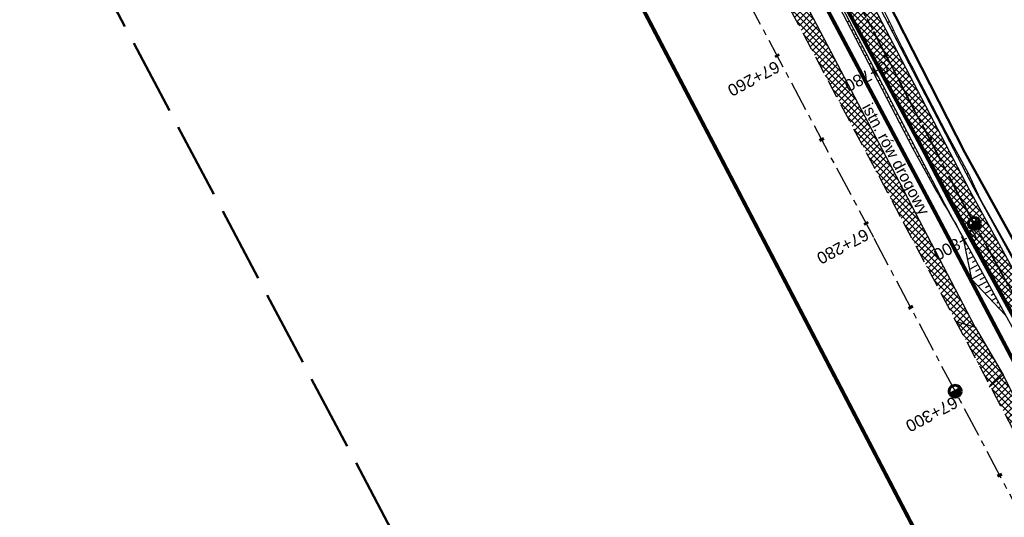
# Model space of a CAD drawing. Header units: metres. Extents: x 7529615 to 7533751, y 5721195 to 5727898.
# Tile 81 of 138: x 7529990 to 7530094, y 5727059 to 5727112. Entities that reach past the tile are written whole.
import ezdxf

# ---------------------------------------------------------------- set-up
doc = ezdxf.new("R2010")
doc.units = ezdxf.units.M
for name, pattern in [('CENTER', [50.8, 31.75, -6.35, 6.35, -6.35]), ('CENTER2', [28.575, 19.05, -3.175, 3.175, -3.175]), ('HIDDEN', [9.525, 6.35, -3.175]), ('L_0_09', [2.5, 2, -0.5])]:
    doc.linetypes.add(name, pattern=pattern)
for name, color, linetype in [('C-DROGI-SYTUACJA-ETYKIETY', 7, 'Continuous'), ('D-hatch-pobocza', 131, 'Continuous'), ('D-hatch-zjazdy-kruszywo', 111, 'Continuous'), ('D-pobocza', 60, 'Continuous'), ('D-rowy', 160, 'Continuous'), ('D-skarpa', 2, 'Continuous'), ('D-skarpa-kreskowanie', 2, 'Continuous')]:
    doc.layers.add(name, color=color, linetype=linetype)
for name, color, linetype, lineweight, true_color in [('D-hatch-ciag-pieszo-rowerowy', 7, 'Continuous', 13, 0xff9f80), ('D-linia-podzialowa-ZRID', 7, 'Continuous', 50, 0x40ff00), ('zakres-mdcp', 7, 'L_0_09', 50, 0xff05ff)]:
    doc.layers.add(name, color=color, linetype=linetype, lineweight=lineweight, true_color=true_color)
for name, color, linetype, lineweight in [('D-krawędzie', 3, 'Continuous', 30), ('D-obrzeża', 2, 'Continuous', 30), ('D-opisy', 2, 'Continuous', 30), ('D-oś', 2, 'CENTER', 30), ('D-pas-drogowy', 7, 'HIDDEN', 50), ('D-zjazdy', 202, 'Continuous', 30)]:
    doc.layers.add(name, color=color, linetype=linetype, lineweight=lineweight)
doc.layers.add('poprzeczki', color=7, linetype='Continuous', true_color=0x0000c7)
doc.styles.get("Standard").update_dxf_attribs({"font": 'arial.ttf'})
pattern_1 = [(45, (0, 0), (-0.33675960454, 0.33675960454), []), (135, (0, 0), (-0.33675960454, -0.33675960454), [])]

# ---------------------------------------------------------------- blocks, each defined once
blk = doc.blocks.new('kilometraz')
at = {"linetype": 'ByBlock', "lineweight": -2}
blk.add_hatch(color=0, dxfattribs=at).paths.add_polyline_path([(0, -0.28125, 0.41421356), (0.28125, 0, 0.41421356), (0, 0.28125)])
at = {"color": 0, "linetype": 'ByBlock', "lineweight": -2}
blk.add_line((0, 0.28125), (0, -0.28125), dxfattribs=at)
blk.add_circle((0, 0), 0.28125, dxfattribs=at)
blk = doc.blocks.new('AeccTickLine')
at = {"color": 0, "linetype": 'ByBlock', "lineweight": -2}
blk.add_line((0, 1), (0, -1), dxfattribs=at)

msp = doc.modelspace()

# ---------------------------------------------------------------- hatches: boundary and pattern name
at = {"layer": 'D-hatch-ciag-pieszo-rowerowy'}
h = msp.add_hatch(dxfattribs=at)
h.set_pattern_fill('ANSI37', color=256, scale=0.15, style=0)
h.set_pattern_definition(pattern_1)
h.paths.add_polyline_path([(7530087.679, 5727092.356), (7530089.826, 5727093.645), (7530088.918, 5727095.394), (7530067.691, 5727136.19), (7530050.056, 5727169.469), (7530031.716, 5727204.157), (7530016.024, 5727233.702), (7529998.202, 5727267.634), (7529996.2, 5727266.069), (7530013.813, 5727232.534), (7530029.507, 5727202.986), (7530047.847, 5727168.299), (7530065.478, 5727135.027), (7530086.699, 5727094.242)])
h = msp.add_hatch(dxfattribs=at)
h.set_pattern_fill('ANSI37', color=256, scale=0.15, style=0)
h.set_pattern_definition(pattern_1)
h.paths.add_polyline_path([(7530088.753, 5727093), (7530087.68, 5727092.356), (7530094.84, 5727079.303), (7530096.38, 5727079.094)])
h.paths.add_polyline_path([(7530089.894, 5727093.518), (7530089.828, 5727093.646), (7530088.754, 5727093.001), (7530088.792, 5727092.929), (7530096.38, 5727079.094), (7530097.92, 5727078.885)])
h.paths.add_polyline_path([(7530098.188, 5727075.799), (7530096.657, 5727075.989), (7530118.344, 5727036.45), (7530121.363, 5727030.852), (7530122.461, 5727031.45), (7530119.442, 5727037.047)])
h.paths.add_polyline_path([(7530099.718, 5727075.608), (7530098.188, 5727075.799), (7530119.442, 5727037.047), (7530122.461, 5727031.45), (7530123.559, 5727032.047), (7530120.54, 5727037.644)])
at = {"layer": 'D-hatch-pobocza'}
h = msp.add_hatch(dxfattribs=at)
h.set_pattern_fill('ANSI37', color=256, scale=0.15, style=0)
h.set_pattern_definition(pattern_1)
h.paths.add_polyline_path([(7530033.2, 5727187.89), (7530019.74, 5727212.96), (7530009.31, 5727233.03), (7529993.271, 5727263.708), (7529991.738, 5727262.452), (7530006.702, 5727234.141), (7530044.198, 5727163.133), (7530082.89, 5727090.2), (7530088.411, 5727079.773), (7530090.482, 5727079.128), (7530082.53, 5727094.32), (7530071.3, 5727115.82), (7530059.02, 5727138.69), (7530045.92, 5727163.31)])
h = msp.add_hatch(dxfattribs=at)
h.set_pattern_fill('ANSI37', color=256, scale=0.15, style=0)
h.set_pattern_definition(pattern_1)
h.paths.add_polyline_path([(7530159.28, 5726948.82), (7530146.43, 5726973.35), (7530133.18, 5726997.96), (7530120.77, 5727021.75), (7530102.37, 5727056.4), (7530093.405, 5727074.093), (7530092.054, 5727072.892), (7530098.687, 5727060.362), (7530131.998, 5726997.21), (7530163.822, 5726937.097), (7530204.081, 5726861.013), (7530207.771, 5726854.047), (7530209.4, 5726853.58), (7530209.844, 5726853.622), (7530193.42, 5726884.56), (7530185.31, 5726899.91), (7530173.06, 5726923.22)])
at = {"layer": 'D-hatch-zjazdy-kruszywo'}
h = msp.add_hatch(dxfattribs=at)
h.set_pattern_fill('ANSI37', color=256, scale=0.15, style=0)
h.set_pattern_definition(pattern_1)
h.paths.add_polyline_path([(7530090.482, 5727079.128), (7530088.411, 5727079.773), (7530092.054, 5727072.892), (7530093.405, 5727074.093)])

# ---------------------------------------------------------------- linework, layer by layer
at = {"layer": 'D-krawędzie', "linetype": 'HIDDEN', "ltscale": 0.3}
msp.add_lwpolyline([(7529971.476, 5727300.786), (7530006.702, 5727234.141), (7530044.198, 5727163.133), (7530082.89, 5727090.2), (7530098.687, 5727060.362), (7530131.998, 5726997.21), (7530163.822, 5726937.097), (7530204.081, 5726861.013), (7530247.82, 5726778.438)], dxfattribs=at)
at = {"layer": 'D-linia-podzialowa-ZRID', "color": 12, "ltscale": 15, "true_color": 0xc70000}
msp.add_lwpolyline([(7529996.497, 5727273.662), (7530017.541, 5727234.203), (7530033.054, 5727204.864), (7530051.623, 5727170.223), (7530069.277, 5727137.016), (7530089.385, 5727097.534), (7530109.713, 5727060.747), (7530136.77, 5727011.64), (7530162.447, 5726962.744), (7530187.674, 5726916.992), (7530207.821, 5726879.335), (7530230.626, 5726834.519)], dxfattribs=at)
at = {"layer": 'D-obrzeża'}
for points in [[(7530255.071, 5726779.69), (7530226.804, 5726832.32), (7530203.558, 5726876.949), (7530182.683, 5726916.746), (7530158.916, 5726960.858), (7530132.878, 5727009.502), (7530118.344, 5727036.45), (7530087.65, 5727092.412), (7530086.699, 5727094.242), (7530065.478, 5727135.027), (7530047.847, 5727168.299), (7530029.507, 5727202.986), (7530013.813, 5727232.534), (7529993.681, 5727270.865)], [(7530097.92, 5727078.885), (7530089.894, 5727093.518), (7530067.691, 5727136.19), (7530050.056, 5727169.469), (7530031.716, 5727204.157), (7530016.024, 5727233.702), (7529998.205, 5727267.629)]]:
    msp.add_lwpolyline(points, dxfattribs=at)
at = {"layer": 'D-oś', "ltscale": 0.1}
msp.add_lwpolyline([(7530244.732, 5726776.79), (7530200.988, 5726859.376), (7530160.728, 5726935.459), (7530128.903, 5726995.575), (7530095.593, 5727058.727), (7530079.798, 5727088.56), (7530041.105, 5727161.496), (7530003.607, 5727232.506), (7529968.381, 5727299.153)], dxfattribs=at)
at = {"layer": 'D-oś', "ltscale": 0.03}
msp.add_lwpolyline([(7529994.785, 5727271.452), (7530014.919, 5727233.118), (7530030.611, 5727203.571), (7530048.952, 5727168.884), (7530066.584, 5727135.609), (7530088.792, 5727092.929), (7530119.442, 5727037.047), (7530133.98, 5727010.094), (7530160.017, 5726961.45), (7530183.787, 5726917.333), (7530204.666, 5726877.528), (7530227.909, 5726832.904), (7530259.102, 5726774.826, 0.063585), (7530264.989, 5726766.578), (7530268.47, 5726762.818, -0.065084), (7530272.969, 5726756.475), (7530281.424, 5726740.504, -0.065084), (7530284.142, 5726733.217), (7530284.891, 5726729.972, 0.0644627), (7530289.362, 5726717.937), (7530322.484, 5726654.998)], format="xyb", dxfattribs=at)
at = {"layer": 'D-oś', "linetype": 'CENTER2', "lineweight": 35, "ltscale": 0.2}
msp.add_lwpolyline([(7529994.785, 5727271.452), (7530014.919, 5727233.118), (7530030.611, 5727203.571), (7530048.952, 5727168.884), (7530066.584, 5727135.609), (7530088.792, 5727092.929), (7530119.442, 5727037.047), (7530133.98, 5727010.094), (7530160.017, 5726961.45), (7530183.787, 5726917.333), (7530204.666, 5726877.528), (7530227.909, 5726832.904)], dxfattribs=at)
at = {"layer": 'D-pas-drogowy', "ltscale": 0.2, "flags": 128}
msp.add_lwpolyline([(7531633.019, 5724182.834, 0.4, 0.4, 0), (7531617.559, 5724211.608, 0.4, 0.4, 0), (7531566.784, 5724302.736, 0.4, 0.4, 0), (7531538.419, 5724356.47, 0.4, 0.4, 0), (7531526.32, 5724379.39, 0.4, 0.4, 0), (7531516.102, 5724393.607, 0.4, 0.4, 0.0014851), (7531513.78, 5724396.838, 0.4, 0.4, 0), (7531501.87, 5724413.41, 0.4, 0.4, 0), (7531474.926, 5724464.508, 0.4, 0.4, 0), (7531446.2, 5724518.992, 0.4, 0.4, 0), (7531424.962, 5724559.262, 0.4, 0.4, 0), (7531398.444, 5724609.566, 0.4, 0.4, 0), (7531379.647, 5724645.216, 0.4, 0.4, 0), (7531365.23, 5724672.56, 0.4, 0.4, 0), (7531341.306, 5724717.915, 0.4, 0.4, 0), (7531312.9, 5724771.789, 0.4, 0.4, 0), (7531292.591, 5724810.307, 0.4, 0.4, 0), (7531259.392, 5724873.271, 0.4, 0.4, 0), (7531233.74, 5724921.923, 0.4, 0.4, 0), (7531203.073, 5724980.092, 0.4, 0.4, 0), (7531173.471, 5725036.225, 0.4, 0.4, 0), (7531168.27, 5725046.09, 0.4, 0.4, 0), (7531172.29, 5725062.58, 0.4, 0.4, 0), (7531166.31, 5725074.58, 0.4, 0.4, 0), (7531150.32, 5725079.6, 0.4, 0.4, 0), (7531141.5, 5725096.43, 0.4, 0.4, 0), (7531109.312, 5725157.814, 0.4, 0.4, 0), (7531086.641, 5725201.048, 0.4, 0.4, 0), (7531059.198, 5725253.384, 0.4, 0.4, 0), (7531028.207, 5725312.489, 0.4, 0.4, 0), (7530999.105, 5725367.99, 0.4, 0.4, 0), (7530956.248, 5725449.725, 0.4, 0.4, 0), (7530924.398, 5725510.464, 0.4, 0.4, 0), (7530897.51, 5725561.74, 0.4, 0.4, 0), (7530894.46, 5725566.14, 0.4, 0.4, 0), (7530892.16, 5725570.49, 0.4, 0.4, 0), (7530869.363, 5725613.307, 0.4, 0.4, 0), (7530861.694, 5725627.705, 0.4, 0.4, 0), (7530852.74, 5725644.52, 0.4, 0.4, 0), (7530831.51, 5725684.2, 0.4, 0.4, 0), (7530811.13, 5725722.52, 0.4, 0.4, 0), (7530792.348, 5725757.941, 0.4, 0.4, 0), (7530768.03, 5725803.8, 0.4, 0.4, 0), (7530748.769, 5725840.179, 0.4, 0.4, 0), (7530727.7, 5725879.97, 0.4, 0.4, 0), (7530712.098, 5725909.545, 0.4, 0.4, 0), (7530693.644, 5725944.645, 0.4, 0.4, 0), (7530665.702, 5725997.539, 0.4, 0.4, 0), (7530641.76, 5726042.88, 0.4, 0.4, 0), (7530616.5, 5726091.48, 0.4, 0.4, 0), (7530604.628, 5726114.32, 0.4, 0.4, -0.0077628), (7530602.5, 5726118.43, 0.4, 0.4, 0), (7530603.992, 5726123.395, 0.4, 0.4, 0), (7530606.53, 5726131.84, 0.4, 0.4, 0), (7530603.27, 5726136.83, 0.4, 0.4, 0), (7530593.776, 5726151.369, 0.4, 0.4, 0), (7530590.203, 5726156.84, 0.4, 0.4, 0), (7530583.3, 5726167.41, 0.4, 0.4, 0), (7530580.578, 5726170.428, 0.4, 0.4, 0), (7530575.85, 5726175.67, 0.4, 0.4, 0), (7530569.01, 5726186.66, 0.4, 0.4, 0), (7530562.555, 5726199.189, 0.4, 0.4, 0), (7530555.67, 5726211.39, 0.4, 0.4, 0), (7530548.29, 5726224.23, 0.4, 0.4, 0), (7530540.58, 5726237.71, 0.4, 0.4, 0), (7530532.68, 5726252.65, 0.4, 0.4, 0), (7530524.06, 5726269.35, 0.4, 0.4, 0), (7530502.82, 5726309.91, 0.4, 0.4, 0), (7530488.83, 5726336.63, 0.4, 0.4, 0), (7530466.03, 5726380.16, 0.4, 0.4, 0), (7530438.47, 5726432.77, 0.4, 0.4, 0), (7530424.53, 5726459.09, 0.4, 0.4, 0), (7530401.63, 5726502.97, 0.4, 0.4, 0), (7530383.38, 5726538.06, 0.4, 0.4, 0), (7530353.97, 5726593.52, 0.4, 0.4, 0), (7530338.47, 5726622.74, 0.4, 0.4, 0), (7530322.01, 5726653.88, 0.4, 0.4, 0), (7530297.54, 5726700.33, 0.4, 0.4, 0), (7530287.38, 5726719.6, 0.4, 0.4, 0), (7530285.95, 5726722.316, 0.4, 0.4, 0), (7530280.26, 5726733.12, 0.4, 0.4, 0), (7530266.73, 5726758.74, 0.4, 0.4, 0), (7530260.42, 5726770.47, 0.4, 0.4, 0), (7530253.25, 5726783.82, 0.4, 0.4, 0), (7530244.95, 5726799.33, 0.4, 0.4, 0), (7530239.39, 5726808.49, 0.4, 0.4, 0), (7530238.29, 5726807.9, 0.4, 0.4, 0), (7530218.11, 5726850.67, 0.4, 0.4, 0), (7530175.907, 5726928.168, 0.4, 0.4, 0), (7530096.68, 5727076.15, 0.4, 0.4, 0), (7530094.68, 5727079.89, 0.4, 0.4, 0), (7530064.597, 5727135.523, 0.4, 0.4, 0), (7530046.731, 5727168.892, 0.4, 0.4, 0), (7530025.803, 5727208.461, 0.4, 0.4, 0), (7530012.847, 5727232.979, 0.4, 0.4, 0), (7529994.15, 5727268.45, 0.4, 0.4, 0), (7529981.671, 5727291.93, 0.4, 0.4, 0), (7529949.89, 5727351.73, 0.4, 0.4, 0), (7529924.75, 5727399.03, 0.4, 0.4, 0), (7529915.516, 5727417.1, 0.4, 0.4, 0), (7529885.83, 5727475.19, 0.4, 0.4, 0), (7529862.56, 5727519.97, 0.4, 0.4, 0), (7529852.985, 5727538.191, 0.4, 0.4, 0), (7529836.513, 5727569.511, 0.4, 0.4, 0), (7529815.369, 5727609.141, 0.4, 0.4, 0), (7529792.795, 5727651.247, 0.4, 0.4, 0), (7529774.199, 5727685.858, 0.4, 0.4, 0), (7529746.966, 5727736.059, 0.4, 0.4, 0), (7529733.92, 5727757.62, 0.4, 0.4, 0), (7529708.607, 5727806.389, 0.4, 0.4, 0), (7529688.492, 5727796.345, 0.4, 0.4, 0), (7529723.55, 5727729.88, 0.4, 0.4, 0), (7529725.42, 5727730.2, 0.4, 0.4, 0), (7529735.38, 5727711.28, 0.4, 0.4, 0), (7529739.21, 5727707.77, 0.4, 0.4, 0), (7529753.31, 5727681.13, 0.4, 0.4, 0), (7529755.178, 5727682.114, 0.4, 0.4, 0), (7529792.102, 5727611.923, 0.4, 0.4, 0), (7529811.741, 5727574.662, 0.4, 0.4, 0), (7529835.194, 5727530.193, 0.4, 0.4, 0), (7529857.56, 5727487.787, 0.4, 0.4, 0), (7529875.155, 5727454.426, 0.4, 0.4, 0), (7529890.63, 5727425.131, 0.4, 0.4, 0), (7529900.671, 5727406.159, 0.4, 0.4, 0), (7529953.284, 5727306.747, 0.4, 0.4, 0), (7529983.208, 5727250.207, 0.4, 0.4, 0), (7530015.379, 5727189.42, 0.4, 0.4, 0), (7530062.319, 5727099.625, 0.4, 0.4, 0), (7530100.06, 5727027.16, 0.4, 0.4, 0), (7530105.06, 5727018.32, 0.4, 0.4, 0), (7530143.175, 5726945.066, 0.4, 0.4, 0), (7530170.547, 5726892.961, 0.4, 0.4, 0), (7530195.92, 5726850.75, 0.4, 0.4, 0), (7530194.71, 5726849.15, 0.4, 0.4, 0), (7530197.22, 5726845.06, 0.4, 0.4, 0), (7530254.03, 5726738.21, 0.4, 0.4, 0), (7530261.371, 5726724.163, 0.4, 0.4, 0), (7530281.54, 5726685.57, 0.4, 0.4, 0), (7530289.214, 5726671.967, 0.4, 0.4, 0), (7530300.51, 5726651.778, 0.4, 0.4, 0), (7530303.939, 5726645.168, 0.4, 0.4, 0), (7530334.708, 5726583.665, 0.4, 0.4, 0), (7530397.759, 5726458.5, 0.4, 0.4, 0), (7530450.41, 5726357.28, 0.4, 0.4, 0), (7530482.4, 5726303.41, 0.4, 0.4, 0), (7530483.688, 5726301.003, 0.4, 0.4, 0), (7530491.35, 5726283.94, 0.4, 0.4, 0), (7530512.67, 5726243.78, 0.4, 0.4, 0), (7530529.43, 5726209.46, 0.4, 0.4, 0), (7530571.29, 5726130.56, 0.4, 0.4, 0), (7530581.28, 5726107.21, 0.4, 0.4, 0), (7530591.16, 5726088.44, 0.4, 0.4, 0), (7530597.42, 5726080.68, 0.4, 0.4, 0), (7530607.21, 5726063.51, 0.4, 0.4, 0), (7530610.82, 5726061.93, 0.4, 0.4, 0), (7530634.935, 5726016.147, 0.4, 0.4, 0), (7530642.914, 5726001.078, 0.4, 0.4, 0), (7530695.12, 5725902.09, 0.4, 0.4, 0), (7530708.718, 5725876.303, 0.4, 0.4, 0), (7530755.54, 5725787.51, 0.4, 0.4, 0), (7530802.56, 5725694.925, 0.4, 0.4, 0), (7530840.085, 5725624.059, 0.4, 0.4, 0), (7530865.243, 5725577.494, 0.4, 0.4, 0), (7530914.557, 5725484.684, 0.4, 0.4, 0), (7530964.182, 5725390.836, 0.4, 0.4, 0), (7531008.007, 5725307.954, 0.4, 0.4, 0), (7531059.253, 5725211.041, 0.4, 0.4, 0), (7531127.66, 5725081.67, 0.4, 0.4, 0), (7531345.12, 5724669.94, 0.4, 0.4, 0), (7531388.464, 5724586.93, 0.4, 0.4, 0), (7531412.35, 5724541.183, 0.4, 0.4, 0), (7531482.09, 5724407.62, 0.4, 0.4, 0), (7531504.02, 5724366.79, 0.4, 0.4, 0), (7531519.374, 5724337.52, 0.4, 0.4, 0), (7531563.749, 5724252.932, 0.4, 0.4, 0), (7531602.175, 5724179.681, 0.4, 0.4, 0), (7531619.177, 5724147.204, 0.4, 0.4, 0), (7531625.038, 5724135.635, 0.4, 0.4, 0), (7531656.796, 5724073.316, 0.4, 0.4, 0), (7531675.12, 5724037.36, 0.4, 0.4, 0), (7531682.71, 5724022.92, 0.4, 0.4, 0), (7531705.565, 5723979.811, 0.4, 0.4, 0), (7531736.606, 5723921.262, 0.4, 0.4, 0), (7531750.46, 5723895.13, 0.4, 0.4, 0), (7531740.77, 5723886.56, 0.4, 0.4, 0), (7531732.86, 5723885, 0.4, 0.4, 0), (7531722.18, 5723887.77, 0.4, 0.4, 0), (7531729.87, 5723862.17, 0.4, 0.4, 0), (7531742.92, 5723861.93, 0.4, 0.4, 0), (7531763.71, 5723859.52, 0.4, 0.4, 0), (7531768.42, 5723854.12, 0.4, 0.4, 0), (7531787.42, 5723817.97, 0.4, 0.4, 0), (7531795.57, 5723809.82, 0.4, 0.4, 0), (7531816.347, 5723819.85, 0.4, 0.4, 0), (7531816.347, 5723819.85, 0.4, 0.4, 0), (7531805.06, 5723843.23, 0.4, 0.4, 0), (7531803.61, 5723886.23, 0.4, 0.4, 0), (7531803.61, 5723886.23, 0.4, 0.4, 0), (7531780.08, 5723929.25, 0.4, 0.4, 0), (7531758.69, 5723936.76, 0.4, 0.4, 0), (7531749.359, 5723946.412, 0.4, 0.4, 0), (7531742.71, 5723953.29, 0.4, 0.4, 0), (7531735.177, 5723967.878, 0.4, 0.4, 0), (7531722.37, 5723992.68, 0.4, 0.4, 0), (7531705.042, 5724030.886, 0.4, 0.4, 0), (7531699.47, 5724043.17, 0.4, 0.4, 0), (7531692.69, 5724058.11, 0.4, 0.4, 0), (7531679.672, 5724084.017, 0.4, 0.4, 0), (7531674.55, 5724094.21, 0.4, 0.4, 0), (7531666.633, 5724114.003, 0.4, 0.4, 0), (7531649, 5724153.82, 0.4, 0.4, 0), (7531641.49, 5724149.34, 0.4, 0.4, 0), (7531626.04, 5724179.34, 0.4, 0.4, 0), (7531633.03, 5724182.84, 0, 0, 0)], format="xyseb", dxfattribs=at)
at = {"layer": 'D-pobocza'}
for points in [[(7529998.605, 5727267.942), (7530016.466, 5727233.935), (7530032.157, 5727204.391), (7530050.498, 5727169.703), (7530068.134, 5727136.422), (7530090.335, 5727093.754), (7530120.98, 5727037.883), (7530135.521, 5727010.922), (7530161.559, 5726962.278), (7530185.332, 5726918.154), (7530206.217, 5726878.339), (7530218.182, 5726855.367)], [(7529995.8, 5727265.757), (7530013.371, 5727232.301), (7530029.065, 5727202.752), (7530047.405, 5727168.065), (7530065.035, 5727134.795), (7530087.248, 5727092.104), (7530117.905, 5727036.211), (7530132.438, 5727009.265), (7530158.475, 5726960.622), (7530182.241, 5726916.511), (7530203.115, 5726876.718), (7530214.73, 5726854.418)], [(7530090.482, 5727079.128), (7530082.53, 5727094.32), (7530071.3, 5727115.82), (7530059.02, 5727138.69), (7530045.92, 5727163.31), (7530033.2, 5727187.89), (7530019.74, 5727212.96), (7530009.31, 5727233.03), (7529993.271, 5727263.708)], [(7530209.844, 5726853.622), (7530193.42, 5726884.56), (7530185.31, 5726899.91), (7530173.06, 5726923.22), (7530159.28, 5726948.82), (7530146.43, 5726973.35), (7530133.18, 5726997.96), (7530120.77, 5727021.75), (7530102.37, 5727056.4), (7530093.405, 5727074.093)]]:
    msp.add_lwpolyline(points, dxfattribs=at)
at = {"layer": 'D-rowy', "linetype": 'HIDDEN', "ltscale": 0.1, "const_width": 0.4, "flags": 128}
msp.add_lwpolyline([(7530210.965, 5726857.162), (7530158.809, 5726954.52), (7530122.465, 5727022.753), (7530095.922, 5727072.859), (7530086.314, 5727091.113), (7530063.16, 5727134.709), (7530033.596, 5727190.759), (7530021.34, 5727213.676), (7530002.619, 5727249.036), (7529995.396, 5727262.503), (7529988.789, 5727275.206), (7529976.334, 5727299.006), (7529958.125, 5727333.488), (7529939.362, 5727369.129), (7529923.146, 5727399.734), (7529918.219, 5727408.985), (7529909.126, 5727427.527), (7529905.376, 5727434.673), (7529896.192, 5727451.152), (7529887.557, 5727467.231), (7529877.124, 5727486.657), (7529866.166, 5727506.778), (7529855.76, 5727526.176), (7529840.707, 5727554.898), (7529824.518, 5727585.588), (7529810.515, 5727612.292), (7529795.682, 5727640.077), (7529780.379, 5727668.69), (7529772.315, 5727684.078), (7529762.635, 5727702.447), (7529747.007, 5727732.117), (7529740.676, 5727744.954)], dxfattribs=at)
at = {"layer": 'D-skarpa', "linetype": 'Continuous'}
for points in [[(7530052.845, 5727166.348), (7530055.203, 5727161.939), (7530057.586, 5727157.543, 0.0047563), (7530066.945, 5727139.868), (7530068.606, 5727136.68), (7530069.254, 5727135.413, 0.0049661), (7530079.062, 5727116.625), (7530079.208, 5727116.349), (7530080.552, 5727113.107, 0.0073771), (7530085.042, 5727104.174), (7530087.347, 5727099.736), (7530089.718, 5727095.334), (7530089.718, 5727095.334), (7530091.003, 5727092.619), (7530094.409, 5727086.551)], [(7530048.986, 5727164.303), (7530060.717, 5727142.226), (7530063.089, 5727137.824), (7530064.793, 5727134.66), (7530065.442, 5727133.43), (7530072.44, 5727120.162), (7530074.738, 5727115.722), (7530075.266, 5727114.65), (7530075.404, 5727114.37), (7530076.925, 5727111.372), (7530083.914, 5727097.95), (7530086.325, 5727093.569), (7530086.594, 5727093.11), (7530087.183, 5727092.092, -0.0168137), (7530089.168, 5727088.592), (7530090.09, 5727084.181), (7530093.624, 5727080.417)]]:
    msp.add_lwpolyline(points, format="xyb", dxfattribs=at)
at = {"layer": 'D-skarpa-kreskowanie', "linetype": 'Continuous'}
for p, q in [((7530077.234, 5727111.35, 107.86), (7530077, 5727111.228, 107.684)), ((7530077.465, 5727110.907, 107.854), (7530077.348, 5727110.846, 107.766)), ((7530081.25, 5727111.215, 107.967), (7530081.435, 5727111.312, 107.828)), ((7530081.48, 5727110.772, 107.962), (7530081.568, 5727110.817, 107.896)), ((7530077.696, 5727110.463, 107.848), (7530077.462, 5727110.341, 107.673)), ((7530077.926, 5727110.019, 107.843), (7530077.81, 5727109.959, 107.755)), ((7530078.157, 5727109.576, 107.837), (7530077.924, 5727109.454, 107.662)), ((7530081.711, 5727110.328, 107.956), (7530081.877, 5727110.414, 107.832)), ((7530081.942, 5727109.885, 107.951), (7530082.02, 5727109.925, 107.892)), ((7530082.173, 5727109.441, 107.945), (7530082.318, 5727109.517, 107.836)), ((7530078.388, 5727109.132, 107.832), (7530078.271, 5727109.072, 107.744)), ((7530078.619, 5727108.689, 107.826), (7530078.386, 5727108.568, 107.651)), ((7530082.404, 5727108.998, 107.939), (7530082.471, 5727109.033, 107.889)), ((7530082.634, 5727108.554, 107.934), (7530082.76, 5727108.619, 107.84)), ((7530078.85, 5727108.245, 107.82), (7530078.733, 5727108.185, 107.733)), ((7530079.08, 5727107.802, 107.815), (7530078.848, 5727107.681, 107.64)), ((7530082.865, 5727108.11, 107.928), (7530082.927, 5727108.142, 107.882)), ((7530083.096, 5727107.667, 107.923), (7530083.216, 5727107.73, 107.832)), ((7530079.311, 5727107.358, 107.809), (7530079.195, 5727107.298, 107.722)), ((7530079.542, 5727106.915, 107.804), (7530079.309, 5727106.794, 107.629)), ((7530079.773, 5727106.471, 107.798), (7530079.656, 5727106.411, 107.711)), ((7530083.327, 5727107.223, 107.917), (7530083.386, 5727107.254, 107.873)), ((7530083.557, 5727106.78, 107.911), (7530083.673, 5727106.84, 107.825)), ((7530083.788, 5727106.336, 107.906), (7530083.845, 5727106.366, 107.863)), ((7530080.003, 5727106.027, 107.792), (7530079.771, 5727105.907, 107.618)), ((7530080.234, 5727105.584, 107.787), (7530080.118, 5727105.524, 107.7)), ((7530084.019, 5727105.893, 107.9), (7530084.13, 5727105.95, 107.817)), ((7530084.25, 5727105.449, 107.895), (7530084.304, 5727105.477, 107.854)), ((7530080.465, 5727105.14, 107.781), (7530080.233, 5727105.02, 107.607)), ((7530080.696, 5727104.697, 107.776), (7530080.58, 5727104.637, 107.688)), ((7530084.481, 5727105.006, 107.889), (7530084.587, 5727105.061, 107.809)), ((7530084.711, 5727104.562, 107.883), (7530084.763, 5727104.589, 107.845)), ((7530080.927, 5727104.253, 107.77), (7530080.695, 5727104.133, 107.596)), ((7530081.157, 5727103.81, 107.764), (7530081.042, 5727103.749, 107.677)), ((7530081.388, 5727103.366, 107.759), (7530081.157, 5727103.246, 107.585)), ((7530084.942, 5727104.118, 107.878), (7530085.043, 5727104.171, 107.802)), ((7530085.173, 5727103.675, 107.872), (7530085.223, 5727103.701, 107.834)), ((7530085.404, 5727103.231, 107.867), (7530085.504, 5727103.284, 107.791)), ((7530081.619, 5727102.923, 107.753), (7530081.503, 5727102.862, 107.666)), ((7530081.85, 5727102.479, 107.748), (7530081.619, 5727102.359, 107.574)), ((7530085.635, 5727102.788, 107.861), (7530085.685, 5727102.814, 107.823)), ((7530085.865, 5727102.344, 107.855), (7530085.965, 5727102.396, 107.78)), ((7530082.081, 5727102.036, 107.742), (7530081.965, 5727101.975, 107.655)), ((7530082.311, 5727101.592, 107.736), (7530082.08, 5727101.472, 107.563)), ((7530086.096, 5727101.901, 107.85), (7530086.146, 5727101.927, 107.812)), ((7530086.327, 5727101.457, 107.844), (7530086.426, 5727101.509, 107.77)), ((7530082.542, 5727101.148, 107.731), (7530082.427, 5727101.088, 107.644)), ((7530082.773, 5727100.705, 107.725), (7530082.542, 5727100.585, 107.552)), ((7530083.004, 5727100.261, 107.72), (7530082.888, 5727100.201, 107.633)), ((7530086.558, 5727101.014, 107.839), (7530086.607, 5727101.039, 107.802)), ((7530086.789, 5727100.57, 107.833), (7530086.887, 5727100.621, 107.759)), ((7530087.019, 5727100.127, 107.827), (7530087.068, 5727100.152, 107.791)), ((7530083.235, 5727099.818, 107.714), (7530083.004, 5727099.698, 107.541)), ((7530083.465, 5727099.374, 107.708), (7530083.35, 5727099.314, 107.622)), ((7530087.25, 5727099.683, 107.822), (7530087.348, 5727099.734, 107.748)), ((7530087.481, 5727099.239, 107.816), (7530087.533, 5727099.267, 107.777)), ((7530083.696, 5727098.931, 107.703), (7530083.466, 5727098.811, 107.53)), ((7530083.927, 5727098.487, 107.697), (7530083.812, 5727098.427, 107.611)), ((7530087.712, 5727098.796, 107.811), (7530087.822, 5727098.853, 107.728)), ((7530087.943, 5727098.352, 107.805), (7530088.001, 5727098.383, 107.761)), ((7530084.158, 5727098.044, 107.692), (7530083.928, 5727097.924, 107.519)), ((7530084.388, 5727097.6, 107.686), (7530084.279, 5727097.543, 107.604)), ((7530084.619, 5727097.156, 107.68), (7530084.411, 5727097.048, 107.524)), ((7530088.173, 5727097.909, 107.799), (7530088.297, 5727097.973, 107.707)), ((7530088.404, 5727097.465, 107.794), (7530088.469, 5727097.499, 107.745)), ((7530088.635, 5727097.022, 107.788), (7530088.771, 5727097.093, 107.686)), ((7530084.85, 5727096.713, 107.675), (7530084.751, 5727096.661, 107.6)), ((7530085.081, 5727096.269, 107.669), (7530084.893, 5727096.172, 107.528)), ((7530088.866, 5727096.578, 107.783), (7530088.937, 5727096.615, 107.729)), ((7530089.096, 5727096.135, 107.777), (7530089.245, 5727096.212, 107.665)), ((7530085.312, 5727095.826, 107.664), (7530085.223, 5727095.78, 107.597)), ((7530085.542, 5727095.382, 107.658), (7530085.375, 5727095.295, 107.532)), ((7530089.327, 5727095.691, 107.771), (7530089.405, 5727095.731, 107.713)), ((7530089.558, 5727095.247, 107.766), (7530089.72, 5727095.332, 107.644)), ((7530085.773, 5727094.939, 107.652), (7530085.695, 5727094.898, 107.593)), ((7530086.004, 5727094.495, 107.647), (7530085.857, 5727094.419, 107.536)), ((7530086.235, 5727094.052, 107.641), (7530086.167, 5727094.016, 107.59)), ((7530089.789, 5727094.804, 107.76), (7530089.857, 5727094.839, 107.709)), ((7530090.02, 5727094.36, 107.756), (7530090.131, 5727094.418, 107.672)), ((7530090.25, 5727093.917, 107.752), (7530090.294, 5727093.94, 107.719)), ((7530086.466, 5727093.608, 107.636), (7530086.34, 5727093.543, 107.541)), ((7530086.696, 5727093.165, 107.63), (7530086.645, 5727093.138, 107.591)), ((7530090.487, 5727093.476, 107.749), (7530090.552, 5727093.512, 107.7)), ((7530090.728, 5727093.038, 107.748), (7530090.75, 5727093.05, 107.731)), ((7530086.927, 5727092.721, 107.626), (7530086.844, 5727092.678, 107.563)), ((7530087.158, 5727092.277, 107.622), (7530087.126, 5727092.261, 107.598)), ((7530090.968, 5727092.6, 107.749), (7530091.003, 5727092.619, 107.729)), ((7530091.209, 5727092.161, 107.752), (7530091.226, 5727092.171, 107.748)), ((7530087.395, 5727091.837, 107.619), (7530087.351, 5727091.813, 107.586)), ((7530087.635, 5727091.399, 107.618), (7530087.622, 5727091.391, 107.608)), ((7530087.876, 5727090.96, 107.619), (7530087.859, 5727090.951, 107.607)), ((7530091.484, 5727091.742, 107.758), (7530091.449, 5727091.723, 107.754)), ((7530091.725, 5727091.304, 107.773), (7530091.707, 5727091.294, 107.765)), ((7530091.966, 5727090.866, 107.788), (7530091.93, 5727090.846, 107.76)), ((7530088.116, 5727090.522, 107.621), (7530088.109, 5727090.518, 107.618)), ((7530088.356, 5727090.083, 107.624), (7530088.344, 5727090.077, 107.621)), ((7530092.218, 5727090.434, 107.803), (7530092.194, 5727090.421, 107.785)), ((7530092.465, 5727089.999, 107.815), (7530092.411, 5727089.969, 107.774)), ((7530088.587, 5727089.639, 107.629), (7530088.592, 5727089.642, 107.628)), ((7530088.829, 5727089.202, 107.636), (7530088.837, 5727089.207, 107.63)), ((7530089.072, 5727088.765, 107.64), (7530089.075, 5727088.767, 107.638)), ((7530092.711, 5727089.564, 107.826), (7530092.681, 5727089.547, 107.804)), ((7530092.956, 5727089.128, 107.838), (7530092.892, 5727089.093, 107.788)), ((7530089.318, 5727088.33, 107.643), (7530089.233, 5727088.283, 107.585)), ((7530089.559, 5727087.892, 107.65), (7530089.449, 5727087.832, 107.57)), ((7530093.202, 5727088.693, 107.849), (7530093.167, 5727088.673, 107.822)), ((7530093.448, 5727088.257, 107.86), (7530093.373, 5727088.216, 107.803)), ((7530089.799, 5727087.453, 107.658), (7530089.447, 5727087.26, 107.395)), ((7530090.04, 5727087.015, 107.665), (7530089.797, 5727086.881, 107.482)), ((7530090.28, 5727086.576, 107.672), (7530089.66, 5727086.237, 107.204)), ((7530090.761, 5727085.7, 107.687), (7530089.874, 5727085.213, 107.014)), ((7530090.521, 5727086.138, 107.68), (7530090.144, 5727085.931, 107.394)), ((7530091.242, 5727084.823, 107.701), (7530090.088, 5727084.19, 106.824)), ((7530091.001, 5727085.261, 107.694), (7530090.491, 5727084.981, 107.307)), ((7530091.723, 5727083.946, 107.716), (7530090.791, 5727083.435, 107.015)), ((7530091.482, 5727084.384, 107.709), (7530090.96, 5727084.098, 107.313)), ((7530092.204, 5727083.069, 107.731), (7530091.497, 5727082.682, 107.21)), ((7530091.963, 5727083.508, 107.723), (7530091.554, 5727083.283, 107.418)), ((7530092.444, 5727082.631, 107.738), (7530092.147, 5727082.468, 107.522)), ((7530092.685, 5727082.193, 107.745), (7530092.204, 5727081.929, 107.404)), ((7530092.925, 5727081.754, 107.752), (7530092.741, 5727081.653, 107.627)), ((7530093.165, 5727081.316, 107.76), (7530092.911, 5727081.176, 107.599)), ((7530093.406, 5727080.877, 107.767), (7530093.335, 5727080.839, 107.731))]:
    msp.add_line(p, q, dxfattribs=at)
at = {"layer": 'D-zjazdy', "linetype": 'ByBlock'}
msp.add_lwpolyline([(7530088.411, 5727079.773), (7530090.482, 5727079.128), (7530093.405, 5727074.093), (7530091.95, 5727072.8)], dxfattribs=at)
at = {"layer": 'zakres-mdcp', "color": 202, "lineweight": 50, "ltscale": 4, "flags": 128}
msp.add_lwpolyline([(7531758.716, 5723850.032), (7531728.332, 5723851.794), (7531693.814, 5723894.136), (7531508.569, 5724248.602), (7531193.64, 5724847.394), (7530844.997, 5725516.068), (7530405.871, 5726335.327), (7530096.993, 5726929.301), (7529784.459, 5727520.373), (7529614.644, 5727842.41), (7529717.957, 5727897.667), (7529956.258, 5727449.278), (7530409.857, 5726589.568), (7530617.799, 5726197.499), (7530696.376, 5726240.903), (7530727.021, 5726177.862), (7530650.299, 5726135.481), (7530758.301, 5725929.636), (7531064.675, 5725351.856), (7531385.887, 5724741.515), (7531581.6, 5724370.323), (7531686.001, 5724174.745), (7531797.117, 5723955.134), (7531838.087, 5723957.501), (7531858.457, 5723931.987), (7531819.328, 5723892.549), (7531820.891, 5723857.614), (7531768.235, 5723832.41), (7531758.716, 5723850.032)], dxfattribs=at)

# ---------------------------------------------------------------- block references
at = {"layer": 'C-DROGI-SYTUACJA-ETYKIETY', "color": 2, "linetype": 'Continuous', "lineweight": 60, "xscale": 0.25, "yscale": 0.25, "zscale": 0.25}
for p, rotation in [((7530069.631, 5727107.725), 297.9463571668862), ((7530074.318, 5727098.891), 297.9463571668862), ((7530079.004, 5727090.057), 297.9463571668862), ((7530083.684, 5727081.22), 297.8979480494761), ((7530093.042, 5727063.545), 297.8979480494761)]:
    msp.add_blockref('AeccTickLine', p, dxfattribs=dict(at, rotation=rotation))
at = {"layer": 'C-DROGI-SYTUACJA-ETYKIETY', "color": 10, "linetype": 'Continuous', "lineweight": 60, "xscale": 2.249999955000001, "yscale": 2.249999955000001, "zscale": 2.249999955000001, "rotation": 297.8979480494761}
msp.add_blockref('kilometraz', (7530088.363, 5727072.382), dxfattribs=at)
at = {"layer": 'poprzeczki', "color": 2, "linetype": 'Continuous', "lineweight": 60, "xscale": 0.25, "yscale": 0.25, "zscale": 0.25, "rotation": 297.4891175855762}
for p in [(7530081.081, 5727107.749), (7530085.696, 5727098.878)]:
    msp.add_blockref('AeccTickLine', p, dxfattribs=at)
at = {"layer": 'poprzeczki', "color": 10, "linetype": 'Continuous', "lineweight": 60, "xscale": 2.249999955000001, "yscale": 2.249999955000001, "zscale": 2.249999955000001, "rotation": 298.7443182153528}
msp.add_blockref('kilometraz', (7530090.376, 5727090.041), dxfattribs=at)

# ---------------------------------------------------------------- texts
at = {"layer": 'C-DROGI-SYTUACJA-ETYKIETY', "color": 2}
for s, rotation, p in [('67+260', 207.94636, (7530069.476, 5727107.218)), ('0+780', 207.48912, (7530080.921, 5727107.243)), ('67+280', 207.94636, (7530078.848, 5727089.55)), ('0+800', 208.74432, (7530090.227, 5727089.532)), ('67+300', 207.89795, (7530088.207, 5727071.876))]:
    msp.add_text(s, height=1.25, rotation=rotation, dxfattribs=at).set_placement(p)
at = {"layer": 'D-opisy'}
msp.add_text('istn. rów drogowy', height=1.2, rotation=298.10365, dxfattribs=at).set_placement((7530078.526, 5727102.303))

doc.saveas('drawing.dxf')
